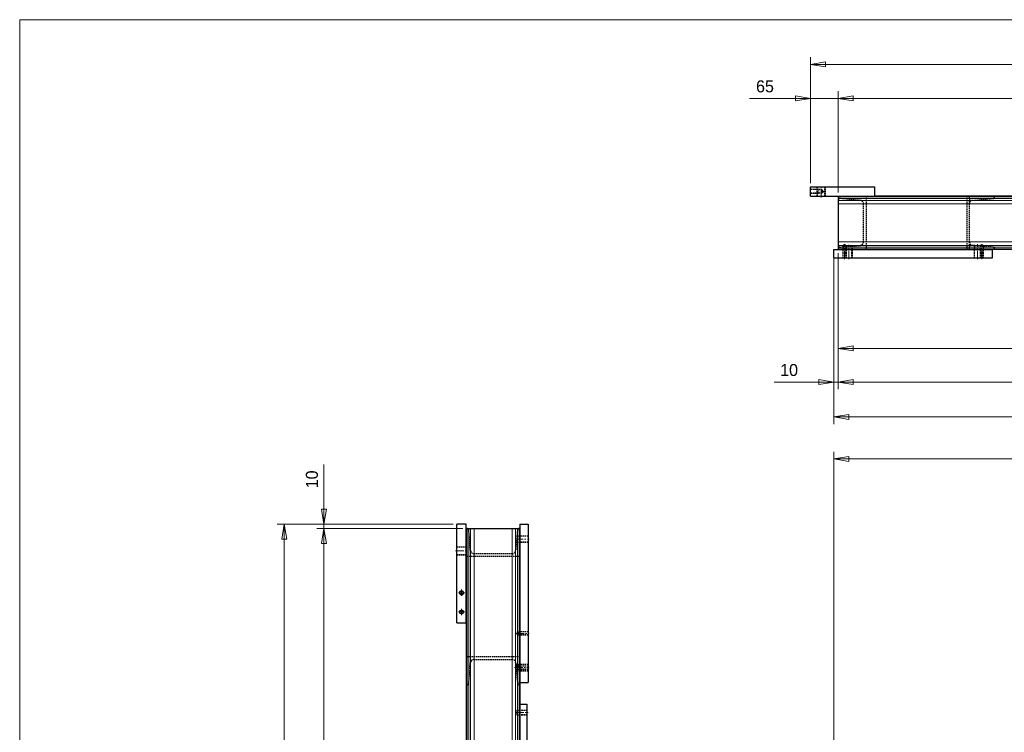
# Model space of a CAD drawing. Header units: millimetres. Extents: x -62 to 6744, y -106 to 4796.
# Tile 4 of 22: x 200 to 2497, y 3008 to 4672. Entities that reach past the tile are written whole.
import ezdxf

# ---------------------------------------------------------------- set-up
doc = ezdxf.new("R2010")
doc.units = ezdxf.units.MM
doc.linetypes.add('CENTER2', pattern=[28.575, 19.05, -3.175, 3.175, -3.175])
doc.linetypes.add('HIDDEN2', pattern=[4.7625, 3.175, -1.5875])
doc.layers.get('0').update_dxf_attribs({"color": 157, "lineweight": 0})
doc.styles.add('Default', font='txt')
doc.dimstyles.new('Default', dxfattribs={"dimtxt": 3.5, "dimasz": 4.375, "dimexe": 2.1, "dimexo": 1.05, "dimgap": 1.75, "dimtad": 1, "dimdsep": 46, "dimtxsty": 'Default', "dimblk": 'CLOSED', "dimcen": 0.09, "dimclrt": 13, "dimadec": 0, "dimazin": 0, "dimtfac": 0.4, "dimtdec": 3, "dimtmove": 0, "dimatfit": 3, "dimldrblk": 'CLOSED', "dimfxl": 10.01, "dimtolj": 1, "dimarcsym": 0})

# ---------------------------------------------------------------- blocks, each defined once
blk = doc.blocks.new('_Closed')
at = {"color": 0, "linetype": 'ByBlock', "lineweight": -2}
for p, q in [((-1, 0.166667), (0, 0)), ((-1, 0.166667), (-1, -0.166667)), ((0, 0), (-1, -0.166667)), ((0, 0), (-1, 0))]:
    blk.add_line(p, q, dxfattribs=at)
blk = doc.blocks.new('*D22')
at = {"color": 0, "linetype": 'Continuous', "lineweight": -2}
for p, q in [((2100, 2667.2), (2100, 3662.9)), ((3135, 3502.2), (3135, 3662.9)), ((3100, 3646.1), (2135, 3646.1))]:
    blk.add_line(p, q, dxfattribs=at)
at = {"layer": 'Defpoints', "color": 0}
for p in [(2100, 3646.1), (3135, 3493.8), (2100, 2658.8)]:
    blk.add_point(p, dxfattribs=at)
at = {"color": 0, "lineweight": -2, "xscale": 35, "yscale": 35, "zscale": 35, "rotation": 180}
blk.add_blockref('_Closed', (2100, 3646.1), dxfattribs=at)
at = {"color": 0, "lineweight": -2, "xscale": 35, "yscale": 35, "zscale": 35}
blk.add_blockref('_Closed', (3135, 3646.1), dxfattribs=at)
at = {"color": 13, "lineweight": 0, "insert": (2617.5, 3674.1), "char_height": 28, "attachment_point": 5, "style": 'Default'}
blk.add_mtext('\\A1;1035', dxfattribs=at)
blk = doc.blocks.new('*D83')
at = {"color": 0, "linetype": 'Continuous', "lineweight": -2}
for p, q in [((1211.8, 3493.8), (800.6, 3493.8)), ((817.4, 1523.8), (817.4, 3458.8)), ((1211.8, 1488.8), (800.6, 1488.8))]:
    blk.add_line(p, q, dxfattribs=at)
at = {"layer": 'Defpoints', "color": 0}
for p in [(817.4, 3493.8), (1220.2, 3493.8), (1220.2, 1488.8)]:
    blk.add_point(p, dxfattribs=at)
at = {"color": 0, "lineweight": -2, "xscale": 35, "yscale": 35, "zscale": 35}
for p, rotation in [((817.4, 3493.8), 90.00000021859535), ((817.4, 1488.8), 270.0000002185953)]:
    blk.add_blockref('_Closed', p, dxfattribs=dict(at, rotation=rotation))
at = {"color": 13, "lineweight": 0, "insert": (789.4, 2572.3), "char_height": 28, "attachment_point": 5, "rotation": 90, "style": 'Default'}
blk.add_mtext('\\A1;2005', dxfattribs=at)
blk = doc.blocks.new('*D85')
at = {"color": 0, "linetype": 'Continuous', "lineweight": -2}
for p, q in [((1233.8, 3483.8), (893.1, 3483.8)), ((909.9, 1588.8), (909.9, 3448.8)), ((1233.8, 1553.8), (893.1, 1553.8))]:
    blk.add_line(p, q, dxfattribs=at)
at = {"layer": 'Defpoints', "color": 0}
for p in [(909.9, 3483.8), (1242.2, 3483.8), (1242.2, 1553.8)]:
    blk.add_point(p, dxfattribs=at)
at = {"color": 0, "lineweight": -2, "xscale": 35, "yscale": 35, "zscale": 35}
for p, rotation in [((909.9, 3483.8), 90.00000134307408), ((909.9, 1553.8), 270.0000013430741)]:
    blk.add_blockref('_Closed', p, dxfattribs=dict(at, rotation=rotation))
at = {"color": 13, "lineweight": 0, "insert": (881.9, 2518.8), "char_height": 28, "attachment_point": 5, "rotation": 90, "style": 'Default'}
blk.add_mtext('\\A1;1930', dxfattribs=at)
blk = doc.blocks.new('*D86')
at = {"color": 0, "linetype": 'Continuous', "lineweight": -2}
for p, q in [((909.9, 3493.8), (909.9, 3633.1)), ((909.9, 3528.8), (909.9, 3563.8)), ((1211.8, 3493.8), (893.1, 3493.8)), ((909.9, 3493.8), (909.9, 3483.8)), ((1233.8, 3483.8), (893.1, 3483.8)), ((909.9, 3448.8), (909.9, 3413.8))]:
    blk.add_line(p, q, dxfattribs=at)
at = {"layer": 'Defpoints', "color": 0}
for p in [(1220.2, 3493.8), (909.9, 3483.8), (1242.2, 3483.8)]:
    blk.add_point(p, dxfattribs=at)
at = {"color": 0, "lineweight": -2, "xscale": 35, "yscale": 35, "zscale": 35}
for p, rotation in [((909.9, 3493.8), 270), ((909.9, 3483.8), 90)]:
    blk.add_blockref('_Closed', p, dxfattribs=dict(at, rotation=rotation))
at = {"color": 13, "lineweight": 0, "insert": (881.9, 3598.5), "char_height": 28, "attachment_point": 5, "rotation": 90, "style": 'Default'}
blk.add_mtext('\\A1;10', dxfattribs=at)
blk = doc.blocks.new('*D124')
at = {"color": 0, "linetype": 'Continuous', "lineweight": -2}
for p, q in [((2110, 4126.6), (2110, 3887.4)), ((3145, 4126.6), (3145, 3887.4)), ((3110, 3904.2), (2145, 3904.2))]:
    blk.add_line(p, q, dxfattribs=at)
at = {"layer": 'Defpoints', "color": 0}
for p in [(2110, 4135), (3145, 4135), (2110, 3904.2)]:
    blk.add_point(p, dxfattribs=at)
at = {"color": 0, "lineweight": -2, "xscale": 35, "yscale": 35, "zscale": 35}
for p, rotation in [((2110, 3904.2), 179.9999979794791), ((3145, 3904.2), 359.9999979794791)]:
    blk.add_blockref('_Closed', p, dxfattribs=dict(at, rotation=rotation))
at = {"color": 13, "lineweight": 0, "insert": (2627.5, 3932.2), "char_height": 28, "attachment_point": 5, "rotation": 360, "style": 'Default'}
blk.add_mtext('\\A1;1035', dxfattribs=at)
blk = doc.blocks.new('*D125')
at = {"color": 0, "linetype": 'Continuous', "lineweight": -2}
for p, q in [((2100, 4126.6), (2100, 3808.9)), ((2110, 4126.6), (2110, 3808.9)), ((2100, 3825.7), (1960.6, 3825.7)), ((2065, 3825.7), (2030, 3825.7)), ((2100, 3825.7), (2110, 3825.7)), ((2145, 3825.7), (2180, 3825.7))]:
    blk.add_line(p, q, dxfattribs=at)
at = {"layer": 'Defpoints', "color": 0}
for p in [(2100, 4135), (2110, 4135), (2110, 3825.7)]:
    blk.add_point(p, dxfattribs=at)
at = {"color": 0, "lineweight": -2, "xscale": 35, "yscale": 35, "zscale": 35}
for p, rotation in [((2100, 3825.7), 2.504468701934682e-06), ((2110, 3825.7), 180.0000025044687)]:
    blk.add_blockref('_Closed', p, dxfattribs=dict(at, rotation=rotation))
at = {"color": 13, "lineweight": 0, "insert": (1995.3, 3853.7), "char_height": 28, "attachment_point": 5, "rotation": 0, "style": 'Default'}
blk.add_mtext('\\A1;10', dxfattribs=at)
blk = doc.blocks.new('*D129')
at = {"color": 0, "linetype": 'Continuous', "lineweight": -2}
for p, q in [((2110, 4126.6), (2110, 3808.9)), ((4760, 4126.6), (4760, 3808.9)), ((4725, 3825.7), (2145, 3825.7))]:
    blk.add_line(p, q, dxfattribs=at)
at = {"layer": 'Defpoints', "color": 0}
for p in [(2110, 4135), (4760, 4135), (2110, 3825.7)]:
    blk.add_point(p, dxfattribs=at)
at = {"color": 0, "lineweight": -2, "xscale": 35, "yscale": 35, "zscale": 35, "rotation": 180}
blk.add_blockref('_Closed', (2110, 3825.7), dxfattribs=at)
at = {"color": 0, "lineweight": -2, "xscale": 35, "yscale": 35, "zscale": 35}
blk.add_blockref('_Closed', (4760, 3825.7), dxfattribs=at)
at = {"color": 13, "lineweight": 0, "insert": (3435, 3853.7), "char_height": 28, "attachment_point": 5, "style": 'Default'}
blk.add_mtext('\\A1;2650', dxfattribs=at)
blk = doc.blocks.new('*D131')
at = {"color": 0, "linetype": 'Continuous', "lineweight": -2}
for p, q in [((2045, 4290.4), (2045, 4584.5)), ((4825, 4290.4), (4825, 4584.5)), ((4790, 4567.7), (2080, 4567.7))]:
    blk.add_line(p, q, dxfattribs=at)
at = {"layer": 'Defpoints', "color": 0}
for p in [(2045, 4567.7), (2045, 4282), (4825, 4282)]:
    blk.add_point(p, dxfattribs=at)
at = {"color": 0, "lineweight": -2, "xscale": 35, "yscale": 35, "zscale": 35, "rotation": 180}
blk.add_blockref('_Closed', (2045, 4567.7), dxfattribs=at)
at = {"color": 0, "lineweight": -2, "xscale": 35, "yscale": 35, "zscale": 35}
blk.add_blockref('_Closed', (4825, 4567.7), dxfattribs=at)
at = {"color": 13, "lineweight": 0, "insert": (3435, 4595.7), "char_height": 28, "attachment_point": 5, "style": 'Default'}
blk.add_mtext('\\A1;2780', dxfattribs=at)
blk = doc.blocks.new('*D132')
at = {"color": 0, "linetype": 'Continuous', "lineweight": -2}
for p, q in [((2045, 4290.4), (2045, 4504.9)), ((2110, 4268.4), (2110, 4504.9)), ((2045, 4488.1), (1903, 4488.1)), ((2010, 4488.1), (1975, 4488.1)), ((2110, 4488.1), (2045, 4488.1)), ((2145, 4488.1), (2180, 4488.1))]:
    blk.add_line(p, q, dxfattribs=at)
at = {"layer": 'Defpoints', "color": 0}
for p in [(2045, 4488.1), (2045, 4282), (2110, 4260)]:
    blk.add_point(p, dxfattribs=at)
at = {"color": 0, "lineweight": -2, "xscale": 35, "yscale": 35, "zscale": 35}
blk.add_blockref('_Closed', (2045, 4488.1), dxfattribs=at)
at = {"color": 0, "lineweight": -2, "xscale": 35, "yscale": 35, "zscale": 35, "rotation": 180}
blk.add_blockref('_Closed', (2110, 4488.1), dxfattribs=at)
at = {"color": 13, "lineweight": 0, "insert": (1939, 4516.1), "char_height": 28, "attachment_point": 5, "style": 'Default'}
blk.add_mtext('\\A1;65', dxfattribs=at)
blk = doc.blocks.new('*D135')
at = {"color": 0, "linetype": 'Continuous', "lineweight": -2}
for p, q in [((2100, 4107.6), (2100, 3727.4)), ((4770, 4107.6), (4770, 3727.4)), ((2135, 3744.2), (4735, 3744.2))]:
    blk.add_line(p, q, dxfattribs=at)
at = {"layer": 'Defpoints', "color": 0}
for p in [(2100, 4116), (4770, 4116), (4770, 3744.2)]:
    blk.add_point(p, dxfattribs=at)
at = {"color": 0, "lineweight": -2, "xscale": 35, "yscale": 35, "zscale": 35, "rotation": 180}
blk.add_blockref('_Closed', (2100, 3744.2), dxfattribs=at)
at = {"color": 0, "lineweight": -2, "xscale": 35, "yscale": 35, "zscale": 35}
blk.add_blockref('_Closed', (4770, 3744.2), dxfattribs=at)
at = {"color": 13, "lineweight": 0, "insert": (3435, 3772.2), "char_height": 28, "attachment_point": 5, "style": 'Default'}
blk.add_mtext('\\A1;2670', dxfattribs=at)
blk = doc.blocks.new('*D140')
at = {"color": 0, "linetype": 'Continuous', "lineweight": -2}
for p, q in [((2110, 4268.4), (2110, 4504.9)), ((4760, 4268.4), (4760, 4504.9)), ((2145, 4488.1), (4725, 4488.1))]:
    blk.add_line(p, q, dxfattribs=at)
at = {"layer": 'Defpoints', "color": 0}
for p in [(4760, 4488.1), (2110, 4260), (4760, 4260)]:
    blk.add_point(p, dxfattribs=at)
at = {"color": 0, "lineweight": -2, "xscale": 35, "yscale": 35, "zscale": 35, "rotation": 180}
blk.add_blockref('_Closed', (2110, 4488.1), dxfattribs=at)
at = {"color": 0, "lineweight": -2, "xscale": 35, "yscale": 35, "zscale": 35}
blk.add_blockref('_Closed', (4760, 4488.1), dxfattribs=at)
at = {"color": 13, "lineweight": 0, "insert": (3435, 4516.1), "char_height": 28, "attachment_point": 5, "style": 'Default'}
blk.add_mtext('\\A1;2650', dxfattribs=at)
blk = doc.blocks.new('FORMAT')
at = {"color": 157, "linetype": 'Continuous', "lineweight": 0, "true_color": 0x44607b}
for p, q in [((6640, 4672), (200, 4672)), ((200, 4672), (200, 80))]:
    blk.add_line(p, q, dxfattribs=at)
blk = doc.blocks.new('a', base_point=(1989.346, 1448.7))
at = {"color": 190, "linetype": 'Continuous', "lineweight": 0, "true_color": 0x801eff}
dim = blk.add_linear_dim(base=(2099.962, 3646.102), p1=(3134.962, 3493.816), p2=(2099.962, 2658.816), dimstyle='Default', override={"dimtxt": 28, "dimasz": 35, "dimexe": 16.8, "dimexo": 8.4, "dimgap": 14, "dimjust": 0, "dimpost": '', "dimse1": 0, "dimse2": 0, "dimtfac": 0.7, "dimtmove": 0}, dxfattribs=at)
dim.commit()
dim.dimension.update_dxf_attribs({"geometry": '*D22', "text_midpoint": (2617.462, 3646.102), "dimtype": 160})
blk = doc.blocks.new('c', base_point=(1415.203, 2108.394))
at = {"color": 157, "linetype": 'Continuous', "lineweight": 30, "true_color": 0x44607b}
for p, q in [((1242.159, 3493.816), (1220.159, 3493.816)), ((1220.159, 3263.816), (1220.159, 3493.816)), ((1242.159, 3263.816), (1242.159, 3493.816)), ((1367.159, 3493.816), (1386.159, 3493.816)), ((1367.159, 3493.816), (1367.159, 3123.816)), ((1386.159, 3493.816), (1386.159, 3123.816)), ((1242.159, 3483.816), (1243.912, 3483.816)), ((1243.912, 3483.816), (1247.897, 3483.816)), ((1247.897, 3483.816), (1252.101, 3483.816)), ((1252.101, 3483.816), (1260.07, 3483.816)), ((1260.07, 3483.816), (1349.247, 3483.816)), ((1349.247, 3483.816), (1357.217, 3483.816)), ((1357.217, 3483.816), (1361.42, 3483.816)), ((1361.42, 3483.816), (1365.405, 3483.816)), ((1365.405, 3483.816), (1367.159, 3483.816)), ((1220.159, 3263.816), (1242.159, 3263.816)), ((1242.159, 3263.816), (1242.159, 2713.816)), ((1367.159, 3123.816), (1386.159, 3123.816)), ((1367.159, 3123.816), (1367.159, 3073.816)), ((1367.159, 3073.816), (1367.159, 2843.816)), ((1367.159, 3073.816), (1383.159, 3073.816)), ((1383.159, 3073.816), (1383.159, 2843.816))]:
    blk.add_line(p, q, dxfattribs=at)
at = {"color": 52, "linetype": 'Continuous', "lineweight": 0, "true_color": 0xdcdc00}
for p, q in [((1243.912, 3483.816), (1243.912, 2648.816)), ((1247.897, 3483.816), (1247.897, 2648.816)), ((1252.101, 3483.816), (1252.101, 2648.816)), ((1260.07, 3483.816), (1260.07, 2648.816)), ((1349.247, 3483.816), (1349.247, 2648.816)), ((1357.217, 3483.816), (1357.217, 2648.816)), ((1361.42, 3483.816), (1361.42, 2648.816)), ((1365.405, 3483.816), (1365.405, 2648.816))]:
    blk.add_line(p, q, dxfattribs=at)
at = {"color": 72, "linetype": 'HIDDEN2', "lineweight": 30, "true_color": 0x60bf00}
for p, q in [((1252.101, 3432.119), (1247.897, 3480.165)), ((1361.42, 3480.165), (1357.217, 3432.119)), ((1358.94, 3451.816), (1367.159, 3451.816)), ((1360.165, 3465.816), (1367.159, 3465.816)), ((1386.159, 3465.816), (1367.159, 3465.816)), ((1386.159, 3451.816), (1367.159, 3451.816)), ((1242.159, 3440.066), (1220.159, 3440.066)), ((1349.247, 3424.816), (1260.07, 3424.816)), ((1242.159, 3422.566), (1220.159, 3422.566)), ((1242.159, 3418.816), (1367.159, 3418.816)), ((1361.302, 3242.191), (1367.159, 3242.191)), ((1386.159, 3242.191), (1367.159, 3242.191)), ((1361.302, 3235.441), (1367.159, 3235.441)), ((1386.159, 3235.441), (1367.159, 3235.441)), ((1367.159, 3183.816), (1242.159, 3183.816)), ((1247.897, 3122.467), (1252.101, 3170.513)), ((1260.07, 3177.816), (1349.247, 3177.816)), ((1357.217, 3170.513), (1361.42, 3122.467)), ((1357.628, 3165.816), (1367.159, 3165.816)), ((1357.945, 3162.191), (1367.159, 3162.191)), ((1358.535, 3155.441), (1367.159, 3155.441)), ((1358.852, 3151.816), (1367.159, 3151.816)), ((1386.159, 3165.816), (1367.159, 3165.816)), ((1386.159, 3162.191), (1367.159, 3162.191)), ((1386.159, 3155.441), (1367.159, 3155.441)), ((1386.159, 3151.816), (1367.159, 3151.816)), ((1242.159, 3118.816), (1243.912, 3118.816)), ((1365.405, 3118.816), (1367.159, 3118.816)), ((1360.208, 3058.941), (1367.159, 3058.941)), ((1383.159, 3058.941), (1367.159, 3058.941)), ((1360.208, 3048.691), (1367.159, 3048.691)), ((1383.159, 3048.691), (1367.159, 3048.691))]:
    blk.add_line(p, q, dxfattribs=at)
at = {"color": 190, "linetype": 'CENTER2', "lineweight": 0, "true_color": 0x801eff}
for p, q in [((1355.94, 3458.816), (1389.159, 3458.816)), ((1217.159, 3431.316), (1245.159, 3431.316)), ((1223.909, 3333.816), (1238.409, 3333.816)), ((1231.159, 3326.566), (1231.159, 3341.066)), ((1223.909, 3288.816), (1238.409, 3288.816)), ((1231.159, 3281.566), (1231.159, 3296.066)), ((1358.302, 3238.816), (1389.159, 3238.816)), ((1354.628, 3158.816), (1389.159, 3158.816)), ((1357.208, 3053.816), (1386.159, 3053.816))]:
    blk.add_line(p, q, dxfattribs=at)
at = {"color": 52, "linetype": 'HIDDEN2', "lineweight": 0, "true_color": 0xdcdc00}
for p, q in [((1367.159, 3450.816), (1358.852, 3450.816)), ((1367.159, 3466.816), (1360.252, 3466.816)), ((1386.159, 3466.816), (1367.159, 3466.816)), ((1386.159, 3450.816), (1367.159, 3450.816)), ((1242.159, 3441.316), (1220.159, 3441.316)), ((1242.159, 3421.316), (1220.159, 3421.316)), ((1367.159, 3242.816), (1361.302, 3242.816)), ((1386.159, 3242.816), (1367.159, 3242.816)), ((1367.159, 3234.816), (1361.302, 3234.816)), ((1386.159, 3234.816), (1367.159, 3234.816)), ((1367.159, 3166.816), (1357.54, 3166.816)), ((1367.159, 3162.816), (1357.89, 3162.816)), ((1367.159, 3154.816), (1358.59, 3154.816)), ((1367.159, 3150.816), (1358.94, 3150.816)), ((1386.159, 3166.816), (1367.159, 3166.816)), ((1386.159, 3162.816), (1367.159, 3162.816)), ((1386.159, 3154.816), (1367.159, 3154.816)), ((1386.159, 3150.816), (1367.159, 3150.816)), ((1367.159, 3059.816), (1360.208, 3059.816)), ((1383.159, 3059.816), (1367.159, 3059.816)), ((1367.159, 3047.816), (1360.208, 3047.816)), ((1383.159, 3047.816), (1367.159, 3047.816))]:
    blk.add_line(p, q, dxfattribs=at)
at = {"color": 52, "linetype": 'Continuous', "lineweight": 0, "true_color": 0xdcdc00}
for centre in [(1231.159, 3333.816), (1231.159, 3288.816)]:
    blk.add_circle(centre, 5, dxfattribs=at)
at = {"color": 157, "linetype": 'Continuous', "lineweight": 30, "true_color": 0x44607b}
for centre in [(1231.159, 3333.816), (1231.159, 3288.816)]:
    blk.add_circle(centre, 4.25, dxfattribs=at)
at = {"color": 72, "linetype": 'HIDDEN2', "lineweight": 30, "true_color": 0x60bf00}
for centre, radius, start, end in [((1243.912, 3479.816), 4, 5, 90), ((1365.405, 3479.816), 4, 90, 175), ((1260.07, 3432.816), 8, 185, 270), ((1349.247, 3432.816), 8, 270, 355), ((1260.07, 3169.816), 8, 90, 175), ((1349.247, 3169.816), 8, 5, 90), ((1243.912, 3122.816), 4, 270, 355), ((1365.405, 3122.816), 4, 185, 270)]:
    blk.add_arc(centre, radius, start, end, dxfattribs=at)
for centre in [(1361.302, 3238.816), (1361.302, 3158.816)]:
    blk.add_ellipse(centre, major_axis=(0, 3.375), ratio=0.08748862, start_param=5.87211359, end_param=9.83584968, dxfattribs=at)
at = {"color": 157, "linetype": 'Continuous', "lineweight": 30, "true_color": 0x44607b, "extrusion": (0, 0, -1)}
blk.add_ellipse((1360.208, 3053.816), major_axis=(0, -5.125), ratio=0.08748871, dxfattribs=at)
at = {"color": 72, "linetype": 'HIDDEN2', "lineweight": 30, "true_color": 0x60bf00}
for points, knots in [([(1362.186, 3238.816), (1362.186, 3238.96), (1362.172, 3239.264), (1362.078, 3239.911), (1361.854, 3240.676), (1361.607, 3241.321), (1361.472, 3241.703), (1361.431, 3241.853), (1361.42, 3241.91)], [0, 0, 0, 0, 0.43134447, 0.91242694, 1.99329077, 3.0076357, 3.57307165, 3.99931271, 3.99931271, 3.99931271, 3.99931271]), ([(1361.42, 3235.722), (1361.431, 3235.779), (1361.472, 3235.929), (1361.607, 3236.311), (1361.854, 3236.956), (1362.078, 3237.721), (1362.172, 3238.368), (1362.186, 3238.672), (1362.186, 3238.816)], [0, 0, 0, 0, 0.42624106, 0.99167701, 2.00602194, 3.08688577, 3.56796824, 3.99931271, 3.99931271, 3.99931271, 3.99931271]), ([(1362.186, 3158.816), (1362.186, 3158.96), (1362.172, 3159.264), (1362.078, 3159.911), (1361.854, 3160.676), (1361.607, 3161.321), (1361.472, 3161.703), (1361.431, 3161.853), (1361.42, 3161.91)], [0, 0, 0, 0, 0.43134447, 0.91242694, 1.99329077, 3.0076357, 3.57307165, 3.99931271, 3.99931271, 3.99931271, 3.99931271]), ([(1361.42, 3155.722), (1361.431, 3155.779), (1361.472, 3155.929), (1361.607, 3156.311), (1361.854, 3156.956), (1362.078, 3157.721), (1362.172, 3158.368), (1362.186, 3158.672), (1362.186, 3158.816)], [0, 0, 0, 0, 0.42624106, 0.99167701, 2.00602194, 3.08688577, 3.56796824, 3.99931271, 3.99931271, 3.99931271, 3.99931271])]:
    blk.add_open_spline(points, degree=3, knots=knots, dxfattribs=at)
at = {"color": 190, "linetype": 'Continuous', "lineweight": 0, "true_color": 0x801eff}
for base, p1, p2, angle, override, picture, middle, dimtype in [((909.925, 3483.816), (1220.159, 3493.816), (1242.159, 3483.816), 90, {"dimtxt": 28, "dimasz": 35, "dimexe": 16.8, "dimexo": 8.4, "dimgap": 14, "dimjust": 0, "dimpost": '', "dimse1": 0, "dimse2": 0, "dimtfac": 0.7, "dimtmove": 0}, '*D86', (909.925, 3598.483), 160), ((817.423, 3493.816), (1220.159, 1488.816), (1220.159, 3493.816), 90, {"dimtxt": 28, "dimasz": 35, "dimexe": 16.8, "dimexo": 8.4, "dimgap": 14, "dimpost": '', "dimtfac": 0.7, "dimtmove": 0}, '*D83', (817.423, 2572.295), 161), ((909.925, 3483.816), (1242.159, 1553.816), (1242.159, 3483.816), 90.000001, {"dimtxt": 28, "dimasz": 35, "dimexe": 16.8, "dimexo": 8.4, "dimgap": 14, "dimpost": '', "dimtfac": 0.7, "dimtmove": 0}, '*D85', (909.925, 2518.816), 161)]:
    dim = blk.add_linear_dim(base=base, p1=p1, p2=p2, angle=angle, dimstyle='Default', override=override, dxfattribs=at)
    dim.commit()
    dim.dimension.update_dxf_attribs({"geometry": picture, "text_midpoint": middle, "dimtype": dimtype})
blk = doc.blocks.new('e', base_point=(3629.322, 3914.3))
at = {"color": 157, "linetype": 'Continuous', "lineweight": 30, "true_color": 0x44607b}
for p, q in [((2044.962, 4260.004), (2044.962, 4282.004)), ((2044.962, 4282.004), (2194.962, 4282.004)), ((2194.962, 4282.004), (2194.962, 4260.004)), ((2044.962, 4260.004), (2194.962, 4260.004)), ((2109.962, 4260.004), (2109.962, 4258.25)), ((2109.962, 4258.25), (2109.962, 4254.265)), ((2109.962, 4254.265), (2109.962, 4250.062)), ((2904.962, 4260.004), (2194.962, 4260.004)), ((2109.962, 4250.062), (2109.962, 4242.092)), ((2109.962, 4242.092), (2109.962, 4152.915)), ((2109.962, 4152.915), (2109.962, 4144.946)), ((2109.962, 4144.946), (2109.962, 4140.742)), ((2109.962, 4140.742), (2109.962, 4136.757)), ((2109.962, 4136.757), (2109.962, 4135.004)), ((2099.962, 4116.004), (2099.962, 4135.004)), ((2099.962, 4135.004), (2469.962, 4135.004)), ((2099.962, 4116.004), (2469.962, 4116.004)), ((2742.462, 4135.004), (2469.962, 4135.004)), ((2469.962, 4116.004), (2469.962, 4135.004))]:
    blk.add_line(p, q, dxfattribs=at)
at = {"color": 52, "linetype": 'HIDDEN2', "lineweight": 0, "true_color": 0xdcdc00}
for p, q in [((2044.962, 4276.004), (2064.962, 4276.004)), ((2059.962, 4260.004), (2059.962, 4282.004)), ((2064.962, 4266.004), (2064.962, 4276.004)), ((2079.962, 4260.004), (2079.962, 4282.004)), ((2044.962, 4266.004), (2064.962, 4266.004)), ((2120.962, 4141.385), (2120.962, 4144.797)), ((2120.962, 4135.004), (2120.962, 4141.385)), ((2128.311, 4145.004), (2121.612, 4145.004)), ((2126.962, 4135.004), (2126.962, 4141.91)), ((2128.962, 4142.085), (2128.962, 4144.797)), ((2128.962, 4135.004), (2128.962, 4142.085)), ((2142.962, 4135.004), (2142.962, 4143.31)), ((2426.962, 4135.004), (2426.962, 4144.622)), ((2440.962, 4143.397), (2440.962, 4144.797)), ((2440.962, 4135.004), (2440.962, 4143.397)), ((2448.311, 4145.004), (2441.612, 4145.004)), ((2442.962, 4135.004), (2442.962, 4143.222)), ((2448.962, 4142.697), (2448.962, 4144.797)), ((2448.962, 4135.004), (2448.962, 4142.697)), ((2120.962, 4116.004), (2120.962, 4135.004)), ((2126.962, 4116.004), (2126.962, 4135.004)), ((2128.962, 4116.004), (2128.962, 4135.004)), ((2142.962, 4116.004), (2142.962, 4135.004)), ((2426.962, 4116.004), (2426.962, 4135.004)), ((2440.962, 4116.004), (2440.962, 4135.004)), ((2442.962, 4116.004), (2442.962, 4135.004)), ((2448.962, 4116.004), (2448.962, 4135.004))]:
    blk.add_line(p, q, dxfattribs=at)
at = {"color": 72, "linetype": 'HIDDEN2', "lineweight": 30, "true_color": 0x60bf00}
for p, q in [((2072.562, 4275.254), (2044.962, 4275.254)), ((2061.212, 4260.004), (2061.212, 4282.004)), ((2072.562, 4271.004), (2072.562, 4275.254)), ((2075.015, 4271.004), (2072.562, 4275.254)), ((2078.712, 4260.004), (2078.712, 4282.004)), ((2072.562, 4266.754), (2044.962, 4266.754)), ((2072.562, 4266.754), (2072.562, 4271.004)), ((2075.015, 4271.004), (2072.562, 4266.754)), ((2161.659, 4250.062), (2113.613, 4254.265)), ((2174.962, 4260.004), (2174.962, 4135.004)), ((2409.962, 4260.004), (2409.962, 4135.004)), ((2415.962, 4254.265), (2415.962, 4258.25)), ((2415.962, 4254.265), (2415.962, 4250.062)), ((2423.264, 4250.062), (2471.31, 4254.265)), ((2474.962, 4258.25), (2474.962, 4260.004)), ((2168.962, 4152.915), (2168.962, 4242.092)), ((2415.962, 4242.092), (2415.962, 4250.062)), ((2415.962, 4152.915), (2415.962, 4242.092)), ((2113.613, 4140.742), (2161.659, 4144.946)), ((2121.587, 4144.797), (2121.587, 4141.44)), ((2121.587, 4141.44), (2121.587, 4135.004)), ((2127.962, 4141.998), (2127.962, 4135.004)), ((2128.337, 4144.797), (2128.337, 4142.03)), ((2128.337, 4142.03), (2128.337, 4135.004)), ((2141.962, 4143.222), (2141.962, 4135.004)), ((2415.962, 4144.946), (2415.962, 4152.915)), ((2415.962, 4144.946), (2415.962, 4140.742)), ((2415.962, 4136.757), (2415.962, 4140.742)), ((2471.31, 4140.742), (2423.264, 4144.946)), ((2427.962, 4144.535), (2427.962, 4135.004)), ((2441.587, 4144.797), (2441.587, 4143.343)), ((2441.587, 4143.343), (2441.587, 4135.004)), ((2441.962, 4143.31), (2441.962, 4135.004)), ((2448.337, 4144.797), (2448.337, 4142.752)), ((2448.337, 4142.752), (2448.337, 4135.004)), ((2474.962, 4135.004), (2474.962, 4136.757)), ((2121.587, 4116.004), (2121.587, 4135.004)), ((2127.962, 4116.004), (2127.962, 4135.004)), ((2128.337, 4116.004), (2128.337, 4135.004)), ((2141.962, 4116.004), (2141.962, 4135.004)), ((2427.962, 4116.004), (2427.962, 4135.004)), ((2441.587, 4116.004), (2441.587, 4135.004)), ((2441.962, 4116.004), (2441.962, 4135.004)), ((2448.337, 4116.004), (2448.337, 4135.004))]:
    blk.add_line(p, q, dxfattribs=at)
at = {"color": 190, "linetype": 'CENTER2', "lineweight": 0, "true_color": 0x801eff}
for p, q in [((2069.962, 4257.004), (2069.962, 4285.004)), ((2069.562, 4271.004), (2078.015, 4271.004)), ((2124.962, 4113.004), (2124.962, 4147.797)), ((2134.962, 4113.004), (2134.962, 4146.222)), ((2434.962, 4113.004), (2434.962, 4147.535)), ((2444.962, 4113.004), (2444.962, 4147.797))]:
    blk.add_line(p, q, dxfattribs=at)
at = {"color": 52, "linetype": 'Continuous', "lineweight": 0, "true_color": 0xdcdc00}
for p, q in [((3144.962, 4258.25), (2109.962, 4258.25)), ((3148.613, 4254.265), (2109.962, 4254.265)), ((3196.659, 4250.062), (2109.962, 4250.062)), ((3203.962, 4242.092), (2109.962, 4242.092)), ((3203.962, 4152.915), (2109.962, 4152.915)), ((3196.659, 4144.946), (2109.962, 4144.946)), ((3148.613, 4140.742), (2109.962, 4140.742)), ((3144.962, 4136.757), (2109.962, 4136.757))]:
    blk.add_line(p, q, dxfattribs=at)
at = {"color": 72, "linetype": 'HIDDEN2', "lineweight": 30, "true_color": 0x60bf00}
for centre, radius, start, end in [((2113.962, 4258.25), 4, 180, 265), ((2470.962, 4258.25), 4, 275, 360), ((2160.962, 4242.092), 8, 0, 85), ((2423.962, 4242.092), 8, 95, 180), ((2113.962, 4136.757), 4, 95, 180), ((2160.962, 4152.915), 8, 275, 0), ((2423.962, 4152.915), 8, 180, 265), ((2470.962, 4136.757), 4, 360, 85)]:
    blk.add_arc(centre, radius, start, end, dxfattribs=at)
for centre, start_param, end_param in [((2124.962, 4144.797), 2.61465624, 4.71238898), ((2124.962, 4144.797), 4.71238898, 6.81012172), ((2444.962, 4144.797), 2.61465624, 4.71238898), ((2444.962, 4144.797), 4.71238898, 6.81012172)]:
    blk.add_ellipse(centre, major_axis=(3.375, 0), ratio=0.08748862, start_param=start_param, end_param=end_param, dxfattribs=at)
for points in [[(2127.879, 4144.946), (2127.742, 4144.966), (2127.335, 4145.04), (2126.589, 4145.168), (2125.734, 4145.257), (2124.954, 4145.286), (2124.134, 4145.254), (2123.252, 4145.156), (2122.534, 4145.029), (2122.164, 4144.964), (2122.044, 4144.946)], [(2447.879, 4144.946), (2447.742, 4144.966), (2447.335, 4145.04), (2446.589, 4145.168), (2445.734, 4145.257), (2444.954, 4145.286), (2444.134, 4145.254), (2443.252, 4145.156), (2442.534, 4145.029), (2442.164, 4144.964), (2442.044, 4144.946)]]:
    blk.add_open_spline(points, degree=3, knots=[0, 0, 0, 0, 0.82223684, 2.0153994, 2.74694144, 3.54141828, 4.35724284, 5.20728546, 6.36669401, 7.08136751, 7.08136751, 7.08136751, 7.08136751], dxfattribs=at)
at = {"color": 190, "linetype": 'Continuous', "lineweight": 0, "true_color": 0x801eff}
for base, p1, p2, angle, override, picture, middle in [((2044.962, 4567.662), (4824.962, 4282.004), (2044.962, 4282.004), 180, {"dimtxt": 28, "dimasz": 35, "dimexe": 16.8, "dimexo": 8.4, "dimgap": 14, "dimjust": 0, "dimpost": '', "dimse1": 0, "dimse2": 0, "dimtfac": 0.7, "dimtmove": 0}, '*D131', (3434.962, 4567.662)), ((4759.962, 4488.066), (2109.962, 4260.004), (4759.962, 4260.004), 0, {"dimtxt": 28, "dimasz": 35, "dimexe": 16.8, "dimexo": 8.4, "dimgap": 14, "dimpost": '', "dimtfac": 0.7, "dimtmove": 0}, '*D140', (3434.962, 4488.066)), ((2109.962, 3825.706), (2099.962, 4135.004), (2109.962, 4135.004), 0.000003, {"dimtxt": 28, "dimasz": 35, "dimexe": 16.8, "dimexo": 8.4, "dimgap": 14, "dimpost": '', "dimtfac": 0.7, "dimtmove": 0}, '*D125', (1995.295, 3825.706)), ((4769.962, 3744.167), (2099.962, 4116.004), (4769.962, 4116.004), 0, {"dimtxt": 28, "dimasz": 35, "dimexe": 16.8, "dimexo": 8.4, "dimgap": 14, "dimpost": '', "dimtfac": 0.7, "dimtmove": 0}, '*D135', (3434.962, 3744.167)), ((2109.962, 3904.17), (3144.962, 4135.004), (2109.962, 4135.004), 179.999998, {"dimtxt": 28, "dimasz": 35, "dimexe": 16.8, "dimexo": 8.4, "dimgap": 14, "dimjust": 0, "dimpost": '', "dimse1": 0, "dimse2": 0, "dimtfac": 0.7, "dimtmove": 0}, '*D124', (2627.462, 3904.17)), ((2109.962, 3825.706), (4759.962, 4135.004), (2109.962, 4135.004), 180, {"dimtxt": 28, "dimasz": 35, "dimexe": 16.8, "dimexo": 8.4, "dimgap": 14, "dimjust": 0, "dimpost": '', "dimse1": 0, "dimse2": 0, "dimtfac": 0.7, "dimtmove": 0}, '*D129', (3434.962, 3825.706))]:
    dim = blk.add_linear_dim(base=base, p1=p1, p2=p2, angle=angle, dimstyle='Default', override=override, dxfattribs=at)
    dim.commit()
    dim.dimension.update_dxf_attribs({"geometry": picture, "text_midpoint": middle, "dimtype": 161})
dim = blk.add_linear_dim(base=(2044.962, 4488.066), p1=(2109.962, 4260.004), p2=(2044.962, 4282.004), dimstyle='Default', override={"dimtxt": 28, "dimasz": 35, "dimexe": 16.8, "dimexo": 8.4, "dimgap": 14, "dimjust": 0, "dimpost": '', "dimse1": 0, "dimse2": 0, "dimtfac": 0.7, "dimtmove": 0}, dxfattribs=at)
dim.commit()
dim.dimension.update_dxf_attribs({"geometry": '*D132', "text_midpoint": (1938.962, 4488.066), "dimtype": 160})

msp = doc.modelspace()

# ---------------------------------------------------------------- block references
at = {"color": 176, "linetype": 'Continuous', "lineweight": 0, "true_color": 0x000080}
for name, p in [('FORMAT', (0, 0)), ('e', (3629.3, 3914.3)), ('a', (1989.3, 1448.7)), ('c', (1415.2, 2108.4))]:
    msp.add_blockref(name, p, dxfattribs=at)

doc.saveas('drawing.dxf')
